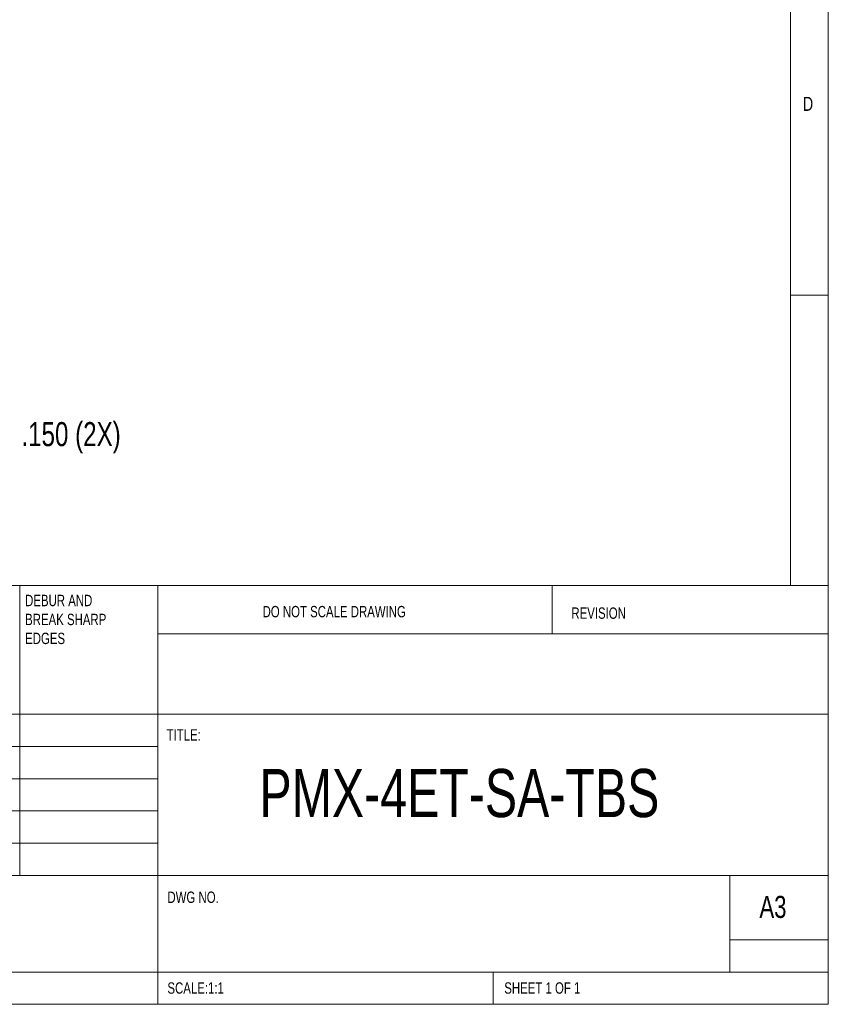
# Model space of a CAD drawing. Header units: inches. Extents: x 0.2 to 16.3, y 0.2 to 11.5.
# Tile 44 of 73: x 12.1 to 16.3, y 0.2 to 5.3. Entities that reach past the tile are written whole.
import ezdxf

# ---------------------------------------------------------------- set-up
doc = ezdxf.new("R2010")
doc.units = ezdxf.units.IN
doc.header["$MEASUREMENT"] = 0
doc.layers.add('FORMAT', color=7, linetype='Continuous')
doc.styles.add('SLDTEXTSTYLE0', font='TXT', dxfattribs={"width": 0.75})
doc.dimstyles.new('SLDDIMSTYLE3', dxfattribs={"dimtxt": 0.125, "dimasz": 0.13, "dimexe": 0, "dimexo": 0.0625, "dimgap": 0.03125, "dimtad": 0, "dimtih": 1, "dimtoh": 1, "dimdec": 3, "dimzin": 12, "dimdsep": 46, "dimtxsty": 'Standard', "dimsah": 1, "dimcen": 0.09, "dimadec": 0, "dimazin": 0, "dimtfac": 1, "dimtdec": 3, "dimtmove": 0, "dimatfit": 2, "dimfxl": 0, "dimtolj": 1, "dimtzin": 12, "dimarcsym": 0})

# ---------------------------------------------------------------- blocks, each defined once
blk = doc.blocks.new('SW_NOTE_0')
at = {"color": 0, "linetype": 'Continuous', "lineweight": 0, "attachment_point": 1, "style": 'SLDTEXTSTYLE0'}
for s, insert, char_height in [('DEBUR AND ', (0, 0.0761), 0.05906), ('BREAK SHARP ', (0, -0.0223), 0.059055), ('EDGES', (0, -0.1207), 0.05906)]:
    blk.add_mtext(s, dxfattribs=dict(at, insert=insert, char_height=char_height))
blk = doc.blocks.new('*D18')
at = {"layer": 'FORMAT'}
for p, q in [((11.1812, 4.219), (11.0804, 4.4478)), ((11.1812, 4.219), (11.6494, 3.1566)), ((11.6494, 3.1566), (11.8994, 3.1566))]:
    blk.add_line(p, q, dxfattribs=at)
blk.add_solid([(11.1812, 4.219), (11.1471, 4.346), (11.1105, 4.3299)], dxfattribs=at)
at = {"layer": 'FORMAT', "char_height": 0.125, "attachment_point": 1, "style": 'SLDTEXTSTYLE0'}
for s, insert in [('%%c', (11.9619, 3.2176)), ('.150 (2X)', (12.1504, 3.2196))]:
    blk.add_mtext(s, dxfattribs=dict(at, insert=insert))

msp = doc.modelspace()

# ---------------------------------------------------------------- linework, layer by layer
at = {"color": 7, "linetype": 'Continuous', "lineweight": 0}
for p, q in [((16.3386, 0.1969), (16.3386, 11.4961)), ((16.1417, 11.2992), (16.1417, 2.372)), ((16.1417, 3.878), (16.3386, 3.878)), ((8.9685, 2.372), (16.3386, 2.372)), ((12.1417, 2.372), (12.1417, 0.8661)), ((12.8583, 2.372), (12.8583, 0.1969)), ((14.9055, 2.1211), (14.9055, 2.372)), ((16.3386, 2.1211), (12.8583, 2.1211)), ((16.3386, 1.7028), (8.9685, 1.7028)), ((12.8583, 1.5354), (8.9685, 1.5354)), ((12.8583, 1.3681), (8.9685, 1.3681)), ((12.8583, 1.2008), (8.9685, 1.2008)), ((12.8583, 1.0335), (8.9685, 1.0335)), ((11.1181, 0.8661), (16.3386, 0.8661)), ((15.8268, 0.3642), (15.8268, 0.8661)), ((16.3386, 0.5315), (15.8268, 0.5315)), ((8.9685, 0.3642), (16.3386, 0.3642)), ((14.5984, 0.1969), (14.5984, 0.3642)), ((0.1969, 0.1969), (16.3386, 0.1969))]:
    msp.add_line(p, q, dxfattribs=at)

# ---------------------------------------------------------------- block references
msp.add_blockref('SW_NOTE_0', (12.1697, 2.2468), dxfattribs=at)

# ---------------------------------------------------------------- texts
at = {"color": 7, "linetype": 'Continuous', "lineweight": 0, "attachment_point": 1, "style": 'SLDTEXTSTYLE0'}
for s, insert, char_height in [('D', (16.2073, 4.9082), 0.0729), ('DO NOT SCALE DRAWING', (13.4022, 2.2651), 0.059055), ('REVISION', (15.005, 2.2573), 0.05906), ('TITLE:', (12.9038, 1.6251), 0.05906), ('PMX-4ET-SA-TBS', (13.3858, 1.4187), 0.25), ('DWG NO.', (12.9084, 0.7822), 0.05906), ('A3', (15.9811, 0.7599), 0.11458), ('SCALE:1:1', (12.9084, 0.311), 0.05906), ('SHEET 1 OF 1', (14.6566, 0.311), 0.059055)]:
    msp.add_mtext(s, dxfattribs=dict(at, insert=insert, char_height=char_height))

# ---------------------------------------------------------------- dimensions: what is measured, and where the dimension line sits
at = {"layer": 'FORMAT'}
dim = msp.add_radius_dim(center=(11.2114, 4.1504), mpoint=(11.1812, 4.219), text='%%c.150 (2X)', dimstyle='SLDDIMSTYLE3', override={"dimpost": '<>'}, dxfattribs=at)
dim.commit()
dim.dimension.update_dxf_attribs({"geometry": '*D18', "text_midpoint": (12.3993, 3.1566), "dimtype": 164})

doc.saveas('drawing.dxf')
